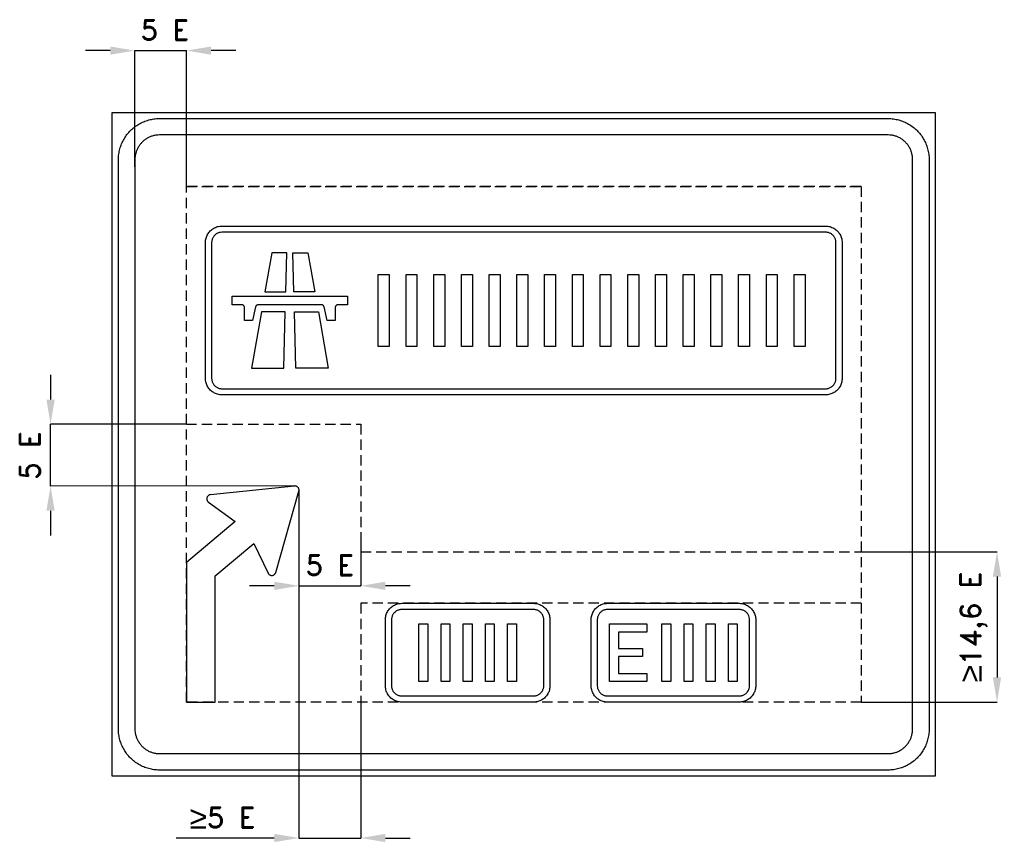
# Model space of a CAD drawing. Header units: millimetres. Extents: x 92 to 4877, y 42 to 4058.
import ezdxf

# ---------------------------------------------------------------- set-up
doc = ezdxf.new("R2010")
doc.units = ezdxf.units.MM
doc.header["$LTSCALE"] = 5
doc.linetypes.add('ČÁRKOVANÁX2', pattern=[1.5, 1, -0.5])
doc.layers.add('Kóty', color=2, linetype='Continuous')
doc.layers.add('Značka', color=7, linetype='Continuous')
doc.styles.get("Standard").update_dxf_attribs({"font": 'romand.shx', "height": 100})
doc.dimstyles.get("Standard").update_dxf_attribs({"dimtxt": 100, "dimasz": 120, "dimexe": 0.18, "dimexo": 0.0625, "dimgap": 50, "dimtad": 1, "dimdec": 0, "dimzin": 0, "dimdsep": 46, "dimtxsty": 'Standard', "dimcen": 0.09, "dimadec": 0, "dimazin": 0, "dimtfac": 1, "dimtdec": 0, "dimtofl": 0, "dimtmove": 0, "dimatfit": 3, "dimfxl": 1, "dimtolj": 1, "dimtzin": 0, "dimarcsym": 0})

# ---------------------------------------------------------------- blocks, each defined once
blk = doc.blocks.new('*D0')
at = {"layer": 'Defpoints', "color": 0, "transparency": 16777216}
for p in [(4181.7, 1472.7), (4181.7, 742.6), (4841.7, 742.6)]:
    blk.add_point(p, dxfattribs=at)
at = {"layer": 'Kóty', "color": 0, "lineweight": -2, "transparency": 16777216}
for p, q in [((4181.8, 1472.7), (4841.9, 1472.7)), ((4841.7, 1352.7), (4841.7, 862.6)), ((4181.8, 742.6), (4841.9, 742.6))]:
    blk.add_line(p, q, dxfattribs=at)
at = {"layer": 'Kóty', "color": 0, "transparency": 16777216}
for points in [[(4821.7, 1352.7), (4861.7, 1352.7), (4841.7, 1472.7)], [(4821.7, 862.6), (4861.7, 862.6), (4841.7, 742.6)]]:
    blk.add_solid(points, dxfattribs=at)
at = {"layer": 'Kóty', "color": 0, "transparency": 16777216, "insert": (4728, 1107.7), "char_height": 100, "attachment_point": 5, "rotation": 90}
blk.add_mtext('\\A1;{\\fArial|b0|i0|c238|p34;\\H1.08333x;≥}14,6 E', dxfattribs=at)

msp = doc.modelspace()

# ---------------------------------------------------------------- linework, layer by layer
at = {"layer": 'Kóty'}
for p, q in [((531.7, 3907.6), (411.7, 3907.6)), ((651.7, 3343.3), (651.7, 3907.8)), ((901.7, 3247.7), (901.7, 3907.8)), ((1141.7, 3907.6), (1021.7, 3907.6)), ((241.7, 2332.4), (241.7, 2212.4)), ((901.7, 2092.2), (241.5, 2092.4)), ((1429.8, 1792.6), (241.5, 1792.5)), ((1449.2, 1774.7), (1449.2, 82.4)), ((1449.2, 1774.7), (1449.2, 1307.4)), ((241.7, 1672.5), (241.7, 1552.5)), ((1749.2, 1522.6), (1749.2, 1307.4)), ((1329.2, 1307.6), (1209.2, 1307.6)), ((1989.2, 1307.6), (1869.2, 1307.6)), ((1749.4, 742.6), (1749.4, 82.4)), ((1329.2, 82.6), (852.1, 82.6)), ((1869.4, 82.6), (1989.4, 82.6))]:
    msp.add_line(p, q, dxfattribs=at)
for points in [[(651.7, 3907.6), (901.7, 3907.8)], [(241.7, 1792.5), (241.7, 2092.4)], [(1449.2, 1307.6), (1749.2, 1307.6)], [(1449.2, 82.6), (1749.4, 82.6)]]:
    msp.add_lwpolyline(points, dxfattribs=at)
for points in [[(531.7, 3927.6), (531.7, 3887.6), (651.7, 3907.6)], [(1021.7, 3927.6), (1021.7, 3887.6), (901.7, 3907.6)], [(221.7, 2212.4), (261.7, 2212.4), (241.7, 2092.4)], [(221.7, 1672.5), (261.7, 1672.5), (241.7, 1792.5)], [(1329.2, 1327.6), (1329.2, 1287.6), (1449.2, 1307.6)], [(1869.2, 1327.6), (1869.2, 1287.6), (1749.2, 1307.6)], [(1329.2, 102.6), (1329.2, 62.6), (1449.2, 82.6)], [(1869.4, 102.6), (1869.4, 62.6), (1749.4, 82.6)]]:
    msp.add_solid(points, dxfattribs=at)
at = {"layer": 'Značka', "color": 6, "linetype": 'ČÁRKOVANÁX2', "ltscale": 10}
msp.add_line((4181.7, 3247.6), (901.7, 3247.6), dxfattribs=at)
at = {"layer": 'Značka', "color": 5}
msp.add_lwpolyline([(541.7, 382.6), (541.7, 3607.6), (4541.7, 3607.6), (4541.7, 382.6), (541.7, 382.6)], dxfattribs=at)
for points in [[(771.7, 412.6), (770.9, 412.6), (770.2, 412.6, -0.03218), (744.3, 414.4, -0.035443), (719, 419.7, -0.036267), (694.4, 428, -0.03442), (671.3, 439.7, -0.033721), (649.7, 454, -0.034085), (630.3, 471.2, -0.034209), (613.1, 490.6, -0.034229), (598.8, 512.2, -0.034044), (587.2, 535.3, -0.033412), (578.8, 559.8, -0.034127), (573.5, 585.2, -0.036745), (571.7, 611), (571.7, 611.8), (571.7, 612.6), (571.7, 3377.6), (571.7, 3378.4), (571.7, 3379.2, -0.03218), (573.5, 3405, -0.035441), (578.8, 3430.4, -0.03627), (587.1, 3454.9, -0.034417), (598.8, 3478.1, -0.033719), (613.2, 3499.6, -0.034077), (630.3, 3519, -0.034208), (649.7, 3536.2, -0.034227), (671.3, 3550.6, -0.034051), (694.4, 3562.1, -0.033416), (719, 3570.5, -0.034129), (744.3, 3575.9, -0.036746), (770.2, 3577.6), (770.9, 3577.6), (771.7, 3577.6), (4311.7, 3577.6), (4312.5, 3577.6), (4313.3, 3577.6, -0.032179), (4339.1, 3575.8, -0.035449), (4364.5, 3570.5, -0.036285), (4389, 3562.2, -0.03442), (4412.2, 3550.6, -0.033728), (4433.7, 3536.2, -0.034072), (4453.1, 3519, -0.034214), (4470.3, 3499.6, -0.034225), (4484.7, 3478.1, -0.034047), (4496.3, 3454.9, -0.033416), (4504.6, 3430.4, -0.034127), (4510, 3405, -0.036746), (4511.7, 3379.2), (4511.7, 3378.4), (4511.7, 3377.6), (4511.7, 612.6), (4511.7, 611.8), (4511.7, 611, -0.032179), (4509.9, 585.2, -0.035451), (4504.6, 559.8, -0.036282), (4496.3, 535.3, -0.034423), (4484.7, 512.2, -0.033731), (4470.3, 490.6, -0.034079), (4453.1, 471.2, -0.034215), (4433.7, 454, -0.034227), (4412.2, 439.7, -0.03404), (4389, 428.1, -0.033412), (4364.5, 419.7, -0.034125), (4339.1, 414.3, -0.036745), (4313.3, 412.6), (4312.5, 412.6), (4311.7, 412.6), (771.7, 412.6)], [(771.7, 492.6), (4311.7, 492.6), (4312.2, 492.6), (4312.7, 492.6, 0.03218), (4328.2, 493.7, 0.035446), (4343.4, 496.9, 0.036272), (4358.1, 501.8, 0.034415), (4372, 508.8, 0.03371), (4384.9, 517.5, 0.034081), (4396.6, 527.8, 0.03421), (4406.9, 539.4, 0.03423), (4415.5, 552.3, 0.034026), (4422.4, 566.2, 0.033416), (4427.5, 580.9, 0.034113), (4430.7, 596.2, 0.036749), (4431.7, 611.7), (4431.7, 612.1), (4431.7, 612.6), (4431.7, 3377.6), (4431.7, 3378.1), (4431.7, 3378.6, 0.03218), (4430.6, 3394.1, 0.035459), (4427.5, 3409.3, 0.036272), (4422.5, 3424, 0.034417), (4415.5, 3437.9, 0.03372), (4406.9, 3450.8, 0.034076), (4396.6, 3462.5, 0.034204), (4384.9, 3472.8, 0.034215), (4372, 3481.4, 0.03402), (4358.1, 3488.3, 0.033415), (4343.4, 3493.4, 0.034111), (4328.2, 3496.6, 0.036748), (4312.7, 3497.6), (4312.2, 3497.6), (4311.7, 3497.6), (771.7, 3497.6), (771.3, 3497.6), (770.8, 3497.6, 0.032179), (755.3, 3496.5, 0.035457), (740.1, 3493.4, 0.036267), (725.3, 3488.4, 0.034424), (711.5, 3481.4, 0.033731), (698.5, 3472.8, 0.034079), (686.9, 3462.5, 0.034202), (676.6, 3450.8, 0.034216), (668, 3437.9, 0.034038), (661, 3424, 0.033412), (656, 3409.3, 0.034124), (652.8, 3394, 0.036744), (651.7, 3378.6), (651.7, 3378.1), (651.7, 3377.6), (651.7, 612.6), (651.7, 612.1), (651.7, 611.7, 0.03218), (652.8, 596.2, 0.035444), (656, 580.9, 0.036267), (661, 566.2, 0.034421), (668, 552.3, 0.033721), (676.6, 539.4, 0.034084), (686.9, 527.8, 0.034209), (698.5, 517.5, 0.03423), (711.5, 508.8, 0.034044), (725.3, 501.9, 0.033413), (740.1, 496.9, 0.034127), (755.3, 493.6, 0.036744), (770.8, 492.6), (771.3, 492.6), (771.7, 492.6)], [(1139.2, 1620.5), (901.7, 1421.3), (901.7, 742.6), (1041.7, 742.6), (1041.7, 1356), (1229.2, 1513.3), (1298.7, 1369.2), (1299.2, 1368.3), (1299.6, 1367.5, 0.05144), (1301.9, 1364.4, 0.051549), (1304.8, 1361.8, 0.06417), (1309, 1359.4, 0.064124), (1313.6, 1358.1, 0.064003), (1318.4, 1357.9, 0.063887), (1323.1, 1358.9, 0.063518), (1327.5, 1361, 0.062348), (1331.2, 1364.1, 0.051635), (1333.6, 1367.1, 0.056323), (1335.3, 1370.6, 0.011231), (1335.7, 1371.5), (1335.9, 1372.4), (1448.6, 1767.1), (1448.8, 1768.1, 0.009953), (1449, 1769, 0.052008), (1449.4, 1772.9, 0.052135), (1448.9, 1776.8, 0.064834), (1447.3, 1781.4, 0.065058), (1444.7, 1785.5, 0.064761), (1441.1, 1788.8, 0.063101), (1436.8, 1791.2, 0.052124), (1433.1, 1792.3, 0.056952), (1429.2, 1792.6), (1428.2, 1792.6), (1427.3, 1792.5), (1019, 1750.2), (1018, 1750), (1017.1, 1749.9, 0.051482), (1013.4, 1748.8, 0.051557), (1010, 1746.9, 0.064164), (1006.3, 1743.8, 0.06413), (1003.5, 1739.9, 0.064001), (1001.7, 1735.4, 0.063877), (1001, 1730.6, 0.063529), (1001.5, 1725.8, 0.062365), (1003.1, 1721.3, 0.051652), (1005.2, 1718, 0.056308), (1007.8, 1715.2), (1008.6, 1714.6), (1009.3, 1714), (1139.2, 1620.5)]]:
    msp.add_lwpolyline(points, format="xyb", dxfattribs=at)
at = {"layer": 'Značka', "color": 6, "linetype": 'ČÁRKOVANÁX2', "ltscale": 10}
for points in [[(901.7, 742.6), (901.7, 3247.6), (4181.7, 3247.6), (4181.7, 742.6), (901.7, 742.6)], [(901.7, 2092.2), (1749.2, 2092.8), (1749.2, 1472.7), (4181.7, 1472.7)], [(4181.7, 1222.7), (1749.2, 1222.7), (1749.4, 742.6)]]:
    msp.add_lwpolyline(points, dxfattribs=at)
at = {"layer": 'Značka', "color": 3}
for points in [[(1074.7, 2235.1), (1074.4, 2235.1), (1074.1, 2235.1, -0.032179), (1063.8, 2235.8, -0.035442), (1053.6, 2238, -0.036259), (1043.8, 2241.3, -0.034412), (1034.5, 2245.9, -0.033722), (1025.9, 2251.7, -0.034079), (1018.2, 2258.5, -0.034208), (1011.3, 2266.3, -0.034233), (1005.6, 2274.9, -0.034047), (1000.9, 2284.2, -0.033418), (997.6, 2294, -0.034128), (995.4, 2304.2, -0.036747), (994.7, 2314.5), (994.7, 2314.8), (994.7, 2315.1), (994.7, 2975.1), (994.7, 2975.4), (994.7, 2975.7, -0.032177), (995.5, 2986.1, -0.035443), (997.6, 2996.2, -0.03627), (1000.9, 3006, -0.034422), (1005.6, 3015.3, -0.033734), (1011.3, 3023.9, -0.034072), (1018.2, 3031.7, -0.034206), (1025.9, 3038.5, -0.034224), (1034.5, 3044.3, -0.034046), (1043.8, 3048.9, -0.033416), (1053.6, 3052.3, -0.034153), (1063.8, 3054.4, -0.036741), (1074.1, 3055.1), (1074.4, 3055.1), (1074.7, 3055.1), (4008.7, 3055.1), (4009, 3055.1), (4009.4, 3055.1, -0.032177), (4019.7, 3054.4, -0.035443), (4029.8, 3052.3, -0.036259), (4039.7, 3049, -0.034425), (4048.9, 3044.3, -0.033741), (4057.5, 3038.5, -0.034066), (4065.3, 3031.7, -0.034182), (4072.2, 3023.9, -0.034226), (4077.9, 3015.3, -0.034056), (4082.5, 3006, -0.033425), (4085.9, 2996.2, -0.034151), (4088, 2986.1, -0.036743), (4088.7, 2975.7), (4088.7, 2975.4), (4088.7, 2975.1), (4088.7, 2315.1), (4088.7, 2314.8), (4088.7, 2314.5, -0.032179), (4088, 2304.2, -0.035443), (4085.9, 2294, -0.036259), (4082.6, 2284.2, -0.034419), (4077.9, 2274.9, -0.033729), (4072.2, 2266.3, -0.034073), (4065.3, 2258.5, -0.034191), (4057.5, 2251.7, -0.034225), (4048.9, 2245.9, -0.034056), (4039.6, 2241.3, -0.033414), (4029.8, 2238, -0.034128), (4019.7, 2235.8, -0.036743), (4009.4, 2235.1), (4009, 2235.1), (4008.7, 2235.1), (1074.7, 2235.1)], [(1074.7, 2235.1), (1074.4, 2235.1), (1074.1, 2235.1, -0.032179), (1063.8, 2235.8, -0.035442), (1053.6, 2238, -0.036259), (1043.8, 2241.3, -0.034412), (1034.5, 2245.9, -0.033722), (1025.9, 2251.7, -0.034079), (1018.2, 2258.5, -0.034208), (1011.3, 2266.3, -0.034233), (1005.6, 2274.9, -0.034047), (1000.9, 2284.2, -0.033418), (997.6, 2294, -0.034128), (995.4, 2304.2, -0.036747), (994.7, 2314.5), (994.7, 2314.8), (994.7, 2315.1), (994.7, 2975.1), (994.7, 2975.4), (994.7, 2975.7, -0.032177), (995.5, 2986.1, -0.035443), (997.6, 2996.2, -0.03627), (1000.9, 3006, -0.034422), (1005.6, 3015.3, -0.033734), (1011.3, 3023.9, -0.034072), (1018.2, 3031.7, -0.034206), (1025.9, 3038.5, -0.034224), (1034.5, 3044.3, -0.034046), (1043.8, 3048.9, -0.033416), (1053.6, 3052.3, -0.034153), (1063.8, 3054.4, -0.036741), (1074.1, 3055.1), (1074.4, 3055.1), (1074.7, 3055.1), (4008.7, 3055.1), (4009, 3055.1), (4009.4, 3055.1, -0.032177), (4019.7, 3054.4, -0.035443), (4029.8, 3052.3, -0.036259), (4039.7, 3049, -0.034425), (4048.9, 3044.3, -0.033741), (4057.5, 3038.5, -0.034066), (4065.3, 3031.7, -0.034182), (4072.2, 3023.9, -0.034226), (4077.9, 3015.3, -0.034056), (4082.5, 3006, -0.033425), (4085.9, 2996.2, -0.034151), (4088, 2986.1, -0.036743), (4088.7, 2975.7), (4088.7, 2975.4), (4088.7, 2975.1), (4088.7, 2315.1), (4088.7, 2314.8), (4088.7, 2314.5, -0.032179), (4088, 2304.2, -0.035443), (4085.9, 2294, -0.036259), (4082.6, 2284.2, -0.034419), (4077.9, 2274.9, -0.033729), (4072.2, 2266.3, -0.034073), (4065.3, 2258.5, -0.034191), (4057.5, 2251.7, -0.034225), (4048.9, 2245.9, -0.034056), (4039.6, 2241.3, -0.033414), (4029.8, 2238, -0.034128), (4019.7, 2235.8, -0.036743), (4009.4, 2235.1), (4009, 2235.1), (4008.7, 2235.1), (1074.7, 2235.1)], [(1074.7, 2265.1), (4008.7, 2265.1), (4008.9, 2265.1), (4009.1, 2265.1, 0.032201), (4015.6, 2265.6, 0.035429), (4021.9, 2266.9, 0.036236), (4028.1, 2269, 0.034417), (4033.8, 2271.9, 0.033715), (4039.2, 2275.5, 0.034091), (4044.1, 2279.8, 0.034221), (4048.4, 2284.6, 0.034225), (4052, 2290, 0.034051), (4054.9, 2295.8, 0.033431), (4057, 2301.9, 0.034177), (4058.3, 2308.3, 0.036734), (4058.7, 2314.7), (4058.7, 2314.9), (4058.7, 2315.1), (4058.7, 2975.1), (4058.7, 2975.3), (4058.7, 2975.5, 0.032201), (4058.3, 2982, 0.035466), (4057, 2988.3, 0.036308), (4054.9, 2994.4, 0.034484), (4052, 3000.2, 0.033716), (4048.4, 3005.6, 0.034119), (4044.1, 3010.5, 0.034209), (4039.2, 3014.8, 0.034225), (4033.8, 3018.4, 0.034043), (4028.1, 3021.2, 0.033424), (4021.9, 3023.3, 0.03417), (4015.6, 3024.7, 0.036735), (4009.1, 3025.1), (4008.9, 3025.1), (4008.7, 3025.1), (1074.7, 3025.1), (1074.5, 3025.1), (1074.3, 3025.1), (1067.9, 3024.7, 0.035467), (1061.5, 3023.3, 0.03632), (1055.4, 3021.3, 0.034475), (1049.6, 3018.4, 0.033724), (1044.2, 3014.8, 0.034108), (1039.4, 3010.5, 0.034202), (1035.1, 3005.6, 0.034229), (1031.5, 3000.2, 0.034039), (1028.6, 2994.4, 0.033411), (1026.5, 2988.3, 0.034119), (1025.2, 2982, 0.03674), (1024.7, 2975.5), (1024.7, 2975.3), (1024.7, 2975.1), (1024.7, 2315.1), (1024.7, 2314.9), (1024.7, 2314.7, 0.032179), (1025.2, 2308.3, 0.035446), (1026.5, 2301.9, 0.036266), (1028.6, 2295.8, 0.034408), (1031.5, 2290, 0.033722), (1035.1, 2284.6, 0.034097), (1039.4, 2279.8, 0.034183), (1044.2, 2275.5, 0.034227), (1049.6, 2271.9, 0.034026), (1055.4, 2269, 0.033407), (1061.5, 2266.9, 0.034136), (1067.9, 2265.5, 0.036736), (1074.3, 2265.1), (1074.5, 2265.1), (1074.7, 2265.1)], [(1571.5, 2662.3), (1571.3, 2662.9), (1571.1, 2663.5, 0.047764), (1570.1, 2665.8, 0.047997), (1568.7, 2667.9, 0.059566), (1566.5, 2670.1, 0.058353), (1563.9, 2671.7, 0.048212), (1561.5, 2672.6, 0.052404), (1559.1, 2673.1), (1558.4, 2673.1), (1557.8, 2673.1), (1251.6, 2673.1), (1251, 2673.1), (1250.4, 2673.1), (1247.9, 2672.6), (1245.6, 2671.7, 0.059482), (1242.9, 2670.1, 0.058347), (1240.7, 2667.9, 0.048253), (1239.3, 2665.8, 0.052405), (1238.3, 2663.5), (1238.2, 2662.9), (1238, 2662.3), (1222.7, 2596.1), (1184.2, 2596.1), (1184.2, 2659.1), (1184.2, 2659.8), (1184.2, 2660.6, 0.055722), (1183.6, 2663.4, 0.056185), (1182.4, 2666.1, 0.069706), (1180.1, 2669, 0.068362), (1177.2, 2671.2, 0.056481), (1174.6, 2672.5, 0.061107), (1171.7, 2673), (1171, 2673.1), (1170.2, 2673.1), (1124.7, 2673.1), (1124.7, 2715.1), (1684.7, 2715.1), (1684.7, 2673.1), (1639.2, 2673.1), (1638.5, 2673.1), (1637.8, 2673, 0.055644), (1634.9, 2672.5, 0.056207), (1632.2, 2671.2, 0.069667), (1629.3, 2669, 0.068314), (1627.1, 2666.1, 0.056452), (1625.9, 2663.4, 0.061104), (1625.3, 2660.6, 0.012198), (1625.3, 2659.8, 0.004175), (1625.2, 2659.1), (1625.2, 2596.1), (1586.7, 2596.1), (1571.5, 2662.3)], [(2948.9, 742.7), (2948.6, 742.7), (2948.3, 742.7, -0.032181), (2938, 743.4, -0.035443), (2927.8, 745.5, -0.036262), (2918, 748.9, -0.034422), (2908.8, 753.5, -0.033721), (2900.1, 759.3, -0.034103), (2892.4, 766.1, -0.034206), (2885.5, 773.9, -0.034244), (2879.8, 782.5, -0.034046), (2875.1, 791.8, -0.033416), (2871.8, 801.6, -0.034106), (2869.6, 811.8, -0.036717), (2868.9, 822.1), (2868.9, 822.4), (2868.9, 822.7), (2868.9, 1142.7), (2868.9, 1143), (2868.9, 1143.3, -0.032156), (2869.7, 1153.7, -0.035441), (2871.8, 1163.8, -0.036281), (2875.1, 1173.6, -0.034407), (2879.8, 1182.9, -0.033712), (2885.5, 1191.5, -0.034077), (2892.4, 1199.3, -0.034218), (2900.1, 1206.1, -0.034218), (2908.8, 1211.9, -0.034029), (2918, 1216.5, -0.033411), (2927.8, 1219.9, -0.034128), (2938, 1222, -0.03674), (2948.3, 1222.7), (2948.6, 1222.7), (2948.9, 1222.7), (3588.9, 1222.7), (3589.2, 1222.7), (3589.6, 1222.7, -0.032175), (3599.9, 1222, -0.035437), (3610, 1219.9, -0.036265), (3619.9, 1216.6, -0.03442), (3629.1, 1211.9, -0.033719), (3637.7, 1206.1, -0.034106), (3645.5, 1199.3, -0.034206), (3652.4, 1191.5, -0.034245), (3658.1, 1182.9, -0.03405), (3662.7, 1173.6, -0.033416), (3666.1, 1163.8, -0.034106), (3668.2, 1153.7, -0.036764), (3668.9, 1143.3), (3668.9, 1143), (3668.9, 1142.7), (3668.9, 822.7), (3668.9, 822.4), (3668.9, 822.1, -0.032203), (3668.2, 811.7, -0.035442), (3666.1, 801.6, -0.036259), (3662.8, 791.8, -0.034422), (3658.1, 782.5, -0.033712), (3652.4, 773.9, -0.034114), (3645.5, 766.1, -0.034216), (3637.7, 759.3, -0.034246), (3629.1, 753.5, -0.034053), (3619.9, 748.9, -0.03341), (3610, 745.5, -0.034128), (3599.9, 743.4, -0.036746), (3589.6, 742.7), (3589.2, 742.7), (3588.9, 742.7), (2948.9, 742.7)], [(2948.9, 742.7), (2948.6, 742.7), (2948.3, 742.7, -0.032181), (2938, 743.4, -0.035443), (2927.8, 745.5, -0.036262), (2918, 748.9, -0.034422), (2908.8, 753.5, -0.033721), (2900.1, 759.3, -0.034103), (2892.4, 766.1, -0.034206), (2885.5, 773.9, -0.034244), (2879.8, 782.5, -0.034046), (2875.1, 791.8, -0.033416), (2871.8, 801.6, -0.034106), (2869.6, 811.8, -0.036717), (2868.9, 822.1), (2868.9, 822.4), (2868.9, 822.7), (2868.9, 1142.7), (2868.9, 1143), (2868.9, 1143.3, -0.032156), (2869.7, 1153.7, -0.035441), (2871.8, 1163.8, -0.036281), (2875.1, 1173.6, -0.034407), (2879.8, 1182.9, -0.033712), (2885.5, 1191.5, -0.034077), (2892.4, 1199.3, -0.034218), (2900.1, 1206.1, -0.034218), (2908.8, 1211.9, -0.034029), (2918, 1216.5, -0.033411), (2927.8, 1219.9, -0.034128), (2938, 1222, -0.03674), (2948.3, 1222.7), (2948.6, 1222.7), (2948.9, 1222.7), (3588.9, 1222.7), (3589.2, 1222.7), (3589.6, 1222.7, -0.032175), (3599.9, 1222, -0.035437), (3610, 1219.9, -0.036265), (3619.9, 1216.6, -0.03442), (3629.1, 1211.9, -0.033719), (3637.7, 1206.1, -0.034106), (3645.5, 1199.3, -0.034206), (3652.4, 1191.5, -0.034245), (3658.1, 1182.9, -0.03405), (3662.7, 1173.6, -0.033416), (3666.1, 1163.8, -0.034106), (3668.2, 1153.7, -0.036764), (3668.9, 1143.3), (3668.9, 1143), (3668.9, 1142.7), (3668.9, 822.7), (3668.9, 822.4), (3668.9, 822.1, -0.032203), (3668.2, 811.7, -0.035442), (3666.1, 801.6, -0.036259), (3662.8, 791.8, -0.034422), (3658.1, 782.5, -0.033712), (3652.4, 773.9, -0.034114), (3645.5, 766.1, -0.034216), (3637.7, 759.3, -0.034246), (3629.1, 753.5, -0.034053), (3619.9, 748.9, -0.03341), (3610, 745.5, -0.034128), (3599.9, 743.4, -0.036746), (3589.6, 742.7), (3589.2, 742.7), (3588.9, 742.7), (2948.9, 742.7)], [(2948.9, 772.7), (3588.9, 772.7), (3589.1, 772.7), (3589.3, 772.7, 0.032177), (3595.8, 773.2, 0.035438), (3602.1, 774.5, 0.036267), (3608.3, 776.6, 0.034407), (3614, 779.5, 0.033733), (3619.4, 783.1, 0.034072), (3624.3, 787.4, 0.034211), (3628.6, 792.2), (3632.2, 797.6), (3635.1, 803.4), (3637.2, 809.5), (3638.5, 815.9), (3638.9, 822.3), (3638.9, 822.5), (3638.9, 822.7), (3638.9, 1142.7), (3638.9, 1142.9), (3638.9, 1143.1), (3638.5, 1149.6), (3637.2, 1155.9), (3635.1, 1162), (3632.2, 1167.8, 0.033689), (3628.6, 1173.2, 0.034072), (3624.3, 1178.1, 0.034202), (3619.4, 1182.4, 0.034225), (3614, 1185.9, 0.034034), (3608.3, 1188.8, 0.033429), (3602.1, 1190.9, 0.03413), (3595.8, 1192.3, 0.036748), (3589.3, 1192.7), (3589.1, 1192.7), (3588.9, 1192.7), (2948.9, 1192.7), (2948.7, 1192.7), (2948.5, 1192.7, 0.032181), (2942.1, 1192.3, 0.035454), (2935.7, 1190.9, 0.036285), (2929.6, 1188.9, 0.034433), (2923.8, 1185.9, 0.033723), (2918.4, 1182.3, 0.034065), (2913.6, 1178.1, 0.034221), (2909.3, 1173.2, 0.034225), (2905.7, 1167.8, 0.034073), (2902.8, 1162, 0.033389), (2900.7, 1155.9, 0.034099), (2899.4, 1149.6, 0.036774), (2898.9, 1143.1), (2898.9, 1142.9), (2898.9, 1142.7), (2898.9, 822.7), (2898.9, 822.5), (2898.9, 822.3), (2899.4, 815.9, 0.035396), (2900.7, 809.5, 0.036246), (2902.8, 803.4, 0.034408), (2905.7, 797.6, 0.033692), (2909.3, 792.2, 0.034081), (2913.6, 787.4, 0.034202), (2918.4, 783.1, 0.034207), (2923.8, 779.5, 0.034039), (2929.6, 776.6, 0.0334), (2935.7, 774.5, 0.034126), (2942.1, 773.1, 0.036743), (2948.5, 772.7), (2948.7, 772.7), (2948.9, 772.7)]]:
    msp.add_lwpolyline(points, format="xyb", dxfattribs=at)
for points in [[(1283.4, 2736.1), (1385.2, 2736.1), (1390.2, 2925.1), (1316.8, 2925.1), (1283.4, 2736.1)], [(1526, 2736.1), (1424.2, 2736.1), (1419.3, 2925.1), (1492.7, 2925.1), (1526, 2736.1)], [(1834.7, 2470.1), (1834.7, 2820.1), (1887.8, 2820.1), (1887.8, 2470.1), (1834.7, 2470.1)], [(1969.4, 2470.1), (1969.4, 2820.1), (2022.5, 2820.1), (2022.5, 2470.1), (1969.4, 2470.1)], [(2104.2, 2470.1), (2104.2, 2820.1), (2157.2, 2820.1), (2157.2, 2470.1), (2104.2, 2470.1)], [(2238.9, 2470.1), (2238.9, 2820.1), (2291.9, 2820.1), (2291.9, 2470.1), (2238.9, 2470.1)], [(2373.6, 2470.1), (2373.6, 2820.1), (2426.6, 2820.1), (2426.6, 2470.1), (2373.6, 2470.1)], [(2508.3, 2470.1), (2508.3, 2820.1), (2561.3, 2820.1), (2561.3, 2470.1), (2508.3, 2470.1)], [(2643, 2470.1), (2643, 2820.1), (2696.1, 2820.1), (2696.1, 2470.1), (2643, 2470.1)], [(2777.7, 2470.1), (2777.7, 2820.1), (2830.8, 2820.1), (2830.8, 2470.1), (2777.7, 2470.1)], [(2912.4, 2470.1), (2912.4, 2820.1), (2965.5, 2820.1), (2965.5, 2470.1), (2912.4, 2470.1)], [(3047.1, 2470.1), (3047.1, 2820.1), (3100.2, 2820.1), (3100.2, 2470.1), (3047.1, 2470.1)], [(3181.9, 2470.1), (3181.9, 2820.1), (3234.9, 2820.1), (3234.9, 2470.1), (3181.9, 2470.1)], [(3316.6, 2470.1), (3316.6, 2820.1), (3369.6, 2820.1), (3369.6, 2470.1), (3316.6, 2470.1)], [(3451.3, 2470.1), (3451.3, 2820.1), (3504.3, 2820.1), (3504.3, 2470.1), (3451.3, 2470.1)], [(3586, 2470.1), (3586, 2820.1), (3639, 2820.1), (3639, 2470.1), (3586, 2470.1)], [(3720.7, 2470.1), (3720.7, 2820.1), (3773.8, 2820.1), (3773.8, 2470.1), (3720.7, 2470.1)], [(3855.4, 2470.1), (3855.4, 2820.1), (3908.5, 2820.1), (3908.5, 2470.1), (3855.4, 2470.1)], [(1218, 2365.1), (1375.5, 2365.1), (1382.7, 2638.1), (1266.2, 2638.1), (1218, 2365.1)], [(1591.4, 2365.1), (1433.9, 2365.1), (1426.8, 2638.1), (1543.3, 2638.1), (1591.4, 2365.1)], [(2958.9, 842.7), (2958.9, 1122.7), (3139.6, 1122.7), (3139.6, 1082.3), (3001.4, 1082.3), (3001.4, 1002.5), (3119.2, 1002.5), (3119.2, 965), (3001.4, 965), (3001.4, 882.5), (3139.3, 882.5), (3139.3, 842.7), (2958.9, 842.7)], [(3213.2, 842.7), (3213.2, 1122.7), (3255.6, 1122.7), (3255.6, 842.7), (3213.2, 842.7)], [(3321, 842.7), (3321, 1122.7), (3363.4, 1122.7), (3363.4, 842.7), (3321, 842.7)], [(3428.7, 842.7), (3428.7, 1122.7), (3471.2, 1122.7), (3471.2, 842.7), (3428.7, 842.7)], [(3536.5, 842.7), (3536.5, 1122.7), (3578.9, 1122.7), (3578.9, 842.7), (3536.5, 842.7)]]:
    msp.add_lwpolyline(points, dxfattribs=at)
at = {"layer": 'Značka', "color": 1}
for points in [[(1948.9, 742.7), (1948.6, 742.7), (1948.3, 742.7, -0.032179), (1938, 743.4, -0.03544), (1927.8, 745.5, -0.03627), (1918, 748.9, -0.034417), (1908.8, 753.5, -0.033721), (1900.1, 759.3, -0.034088), (1892.4, 766.1, -0.034206), (1885.5, 773.9, -0.034234), (1879.8, 782.5, -0.034036), (1875.1, 791.8, -0.033405), (1871.8, 801.6, -0.034129), (1869.6, 811.8, -0.036741), (1868.9, 822.1), (1868.9, 822.4), (1868.9, 822.7), (1868.9, 1142.7), (1868.9, 1143), (1868.9, 1143.3, -0.032179), (1869.7, 1153.7, -0.035441), (1871.8, 1163.8, -0.036259), (1875.1, 1173.6, -0.034427), (1879.8, 1182.9, -0.033732), (1885.5, 1191.5, -0.034086), (1892.4, 1199.3, -0.034218), (1900.1, 1206.1, -0.034231), (1908.8, 1211.9, -0.034044), (1918, 1216.5, -0.033412), (1927.8, 1219.9, -0.034122), (1938, 1222, -0.036741), (1948.3, 1222.7), (1948.6, 1222.7), (1948.9, 1222.7), (2588.9, 1222.7), (2589.2, 1222.7), (2589.6, 1222.7, -0.032175), (2599.9, 1222, -0.035437), (2610, 1219.9, -0.036265), (2619.9, 1216.6, -0.03442), (2629.1, 1211.9, -0.033719), (2637.7, 1206.1, -0.034106), (2645.5, 1199.3, -0.034206), (2652.4, 1191.5, -0.034245), (2658.1, 1182.9, -0.03405), (2662.7, 1173.6, -0.033416), (2666.1, 1163.8, -0.034106), (2668.2, 1153.7, -0.036764), (2668.9, 1143.3), (2668.9, 1143), (2668.9, 1142.7), (2668.9, 822.7), (2668.9, 822.4), (2668.9, 822.1, -0.032203), (2668.2, 811.7, -0.035442), (2666.1, 801.6, -0.036259), (2662.8, 791.8, -0.034422), (2658.1, 782.5, -0.033712), (2652.4, 773.9, -0.034114), (2645.5, 766.1, -0.034216), (2637.7, 759.3, -0.034246), (2629.1, 753.5, -0.034053), (2619.9, 748.9, -0.03341), (2610, 745.5, -0.034128), (2599.9, 743.4, -0.036746), (2589.6, 742.7), (2589.2, 742.7), (2588.9, 742.7), (1948.9, 742.7)], [(1948.9, 742.7), (1948.6, 742.7), (1948.3, 742.7, -0.032179), (1938, 743.4, -0.03544), (1927.8, 745.5, -0.03627), (1918, 748.9, -0.034417), (1908.8, 753.5, -0.033721), (1900.1, 759.3, -0.034088), (1892.4, 766.1, -0.034206), (1885.5, 773.9, -0.034234), (1879.8, 782.5, -0.034036), (1875.1, 791.8, -0.033405), (1871.8, 801.6, -0.034129), (1869.6, 811.8, -0.036741), (1868.9, 822.1), (1868.9, 822.4), (1868.9, 822.7), (1868.9, 1142.7), (1868.9, 1143), (1868.9, 1143.3, -0.032179), (1869.7, 1153.7, -0.035441), (1871.8, 1163.8, -0.036259), (1875.1, 1173.6, -0.034427), (1879.8, 1182.9, -0.033732), (1885.5, 1191.5, -0.034086), (1892.4, 1199.3, -0.034218), (1900.1, 1206.1, -0.034231), (1908.8, 1211.9, -0.034044), (1918, 1216.5, -0.033412), (1927.8, 1219.9, -0.034122), (1938, 1222, -0.036741), (1948.3, 1222.7), (1948.6, 1222.7), (1948.9, 1222.7), (2588.9, 1222.7), (2589.2, 1222.7), (2589.6, 1222.7, -0.032175), (2599.9, 1222, -0.035437), (2610, 1219.9, -0.036265), (2619.9, 1216.6, -0.03442), (2629.1, 1211.9, -0.033719), (2637.7, 1206.1, -0.034106), (2645.5, 1199.3, -0.034206), (2652.4, 1191.5, -0.034245), (2658.1, 1182.9, -0.03405), (2662.7, 1173.6, -0.033416), (2666.1, 1163.8, -0.034106), (2668.2, 1153.7, -0.036764), (2668.9, 1143.3), (2668.9, 1143), (2668.9, 1142.7), (2668.9, 822.7), (2668.9, 822.4), (2668.9, 822.1, -0.032203), (2668.2, 811.7, -0.035442), (2666.1, 801.6, -0.036259), (2662.8, 791.8, -0.034422), (2658.1, 782.5, -0.033712), (2652.4, 773.9, -0.034114), (2645.5, 766.1, -0.034216), (2637.7, 759.3, -0.034246), (2629.1, 753.5, -0.034053), (2619.9, 748.9, -0.03341), (2610, 745.5, -0.034128), (2599.9, 743.4, -0.036746), (2589.6, 742.7), (2589.2, 742.7), (2588.9, 742.7), (1948.9, 742.7)], [(1948.9, 772.7), (2588.9, 772.7), (2589.1, 772.7), (2589.3, 772.7, 0.032177), (2595.8, 773.2, 0.035438), (2602.1, 774.5, 0.036267), (2608.3, 776.6, 0.034407), (2614, 779.5, 0.033733), (2619.4, 783.1, 0.034072), (2624.3, 787.4, 0.034211), (2628.6, 792.2, 0.034227), (2632.2, 797.6, 0.034045), (2635.1, 803.4, 0.033427), (2637.2, 809.5, 0.034101), (2638.5, 815.9, 0.036774), (2638.9, 822.3), (2638.9, 822.5), (2638.9, 822.7), (2638.9, 1142.7), (2638.9, 1142.9), (2638.9, 1143.1, 0.03216), (2638.5, 1149.6, 0.035467), (2637.2, 1155.9, 0.036249), (2635.1, 1162, 0.034404), (2632.2, 1167.8, 0.033689), (2628.6, 1173.2, 0.034072), (2624.3, 1178.1, 0.034202), (2619.4, 1182.4, 0.034225), (2614, 1185.9, 0.034034), (2608.3, 1188.8, 0.033429), (2602.1, 1190.9, 0.03413), (2595.8, 1192.3, 0.036748), (2589.3, 1192.7), (2589.1, 1192.7), (2588.9, 1192.7), (1948.9, 1192.7), (1948.7, 1192.7), (1948.5, 1192.7, 0.032179), (1942.1, 1192.3, 0.035455), (1935.7, 1190.9, 0.036291), (1929.6, 1188.9, 0.034424), (1923.8, 1185.9, 0.033734), (1918.4, 1182.3, 0.034065), (1913.6, 1178.1, 0.034207), (1909.3, 1173.2, 0.034225), (1905.7, 1167.8, 0.034038), (1902.8, 1162, 0.033407), (1900.7, 1155.9, 0.034099), (1899.4, 1149.6, 0.036736), (1898.9, 1143.1), (1898.9, 1142.9), (1898.9, 1142.7), (1898.9, 822.7), (1898.9, 822.5), (1898.9, 822.3, 0.032179), (1899.4, 815.9, 0.035451), (1900.7, 809.5, 0.036263), (1902.8, 803.4, 0.034441), (1905.7, 797.6, 0.033739), (1909.3, 792.2, 0.034081), (1913.6, 787.4, 0.034214), (1918.4, 783.1, 0.034229), (1923.8, 779.5, 0.03403), (1929.6, 776.6, 0.033418), (1935.7, 774.5, 0.03413), (1942.1, 773.1, 0.036741), (1948.5, 772.7), (1948.7, 772.7), (1948.9, 772.7)]]:
    msp.add_lwpolyline(points, format="xyb", dxfattribs=at)
for points in [[(2032.2, 842.7), (2032.2, 1122.7), (2074.6, 1122.7), (2074.6, 842.7), (2032.2, 842.7)], [(2139.9, 842.7), (2139.9, 1122.7), (2182.4, 1122.7), (2182.4, 842.7), (2139.9, 842.7)], [(2247.7, 842.7), (2247.7, 1122.7), (2290.2, 1122.7), (2290.2, 842.7), (2247.7, 842.7)], [(2355.5, 842.7), (2355.5, 1122.7), (2397.9, 1122.7), (2397.9, 842.7), (2355.5, 842.7)], [(2463.3, 842.7), (2463.3, 1122.7), (2505.7, 1122.7), (2505.7, 842.7), (2463.3, 842.7)]]:
    msp.add_lwpolyline(points, dxfattribs=at)

# ---------------------------------------------------------------- texts
at = {"layer": 'Kóty', "char_height": 100, "attachment_point": 5}
for s, insert in [('\\A1;5 E', (797, 4007.6)), ('\\A1;5 E', (1598.9, 1407.6)), ('{\\fArial|b0|i0|c238|p34;\\H1.08333x;≥\\A1;\\Fromand|c238;\\H0.92308x;5 E}', (1077.8, 182.6))]:
    msp.add_mtext(s, dxfattribs=dict(at, insert=insert))
at = {"layer": 'Kóty', "insert": (141.7, 1940.9), "char_height": 100, "attachment_point": 5, "rotation": 90}
msp.add_mtext('\\A1;5 E', dxfattribs=at)

# ---------------------------------------------------------------- dimensions: what is measured, and where the dimension line sits
at = {"layer": 'Kóty'}
dim = msp.add_linear_dim(base=(4841.7, 742.6), p1=(4181.7, 1472.7), p2=(4181.7, 742.6), angle=90, text='{\\fArial|b0|i0|c238|p34;\\H1.08333x;≥}14,6 E', dimstyle='Standard', dxfattribs=at)
dim.commit()
dim.dimension.update_dxf_attribs({"geometry": '*D0', "text_midpoint": (4728, 1107.7)})

doc.saveas('drawing.dxf')
